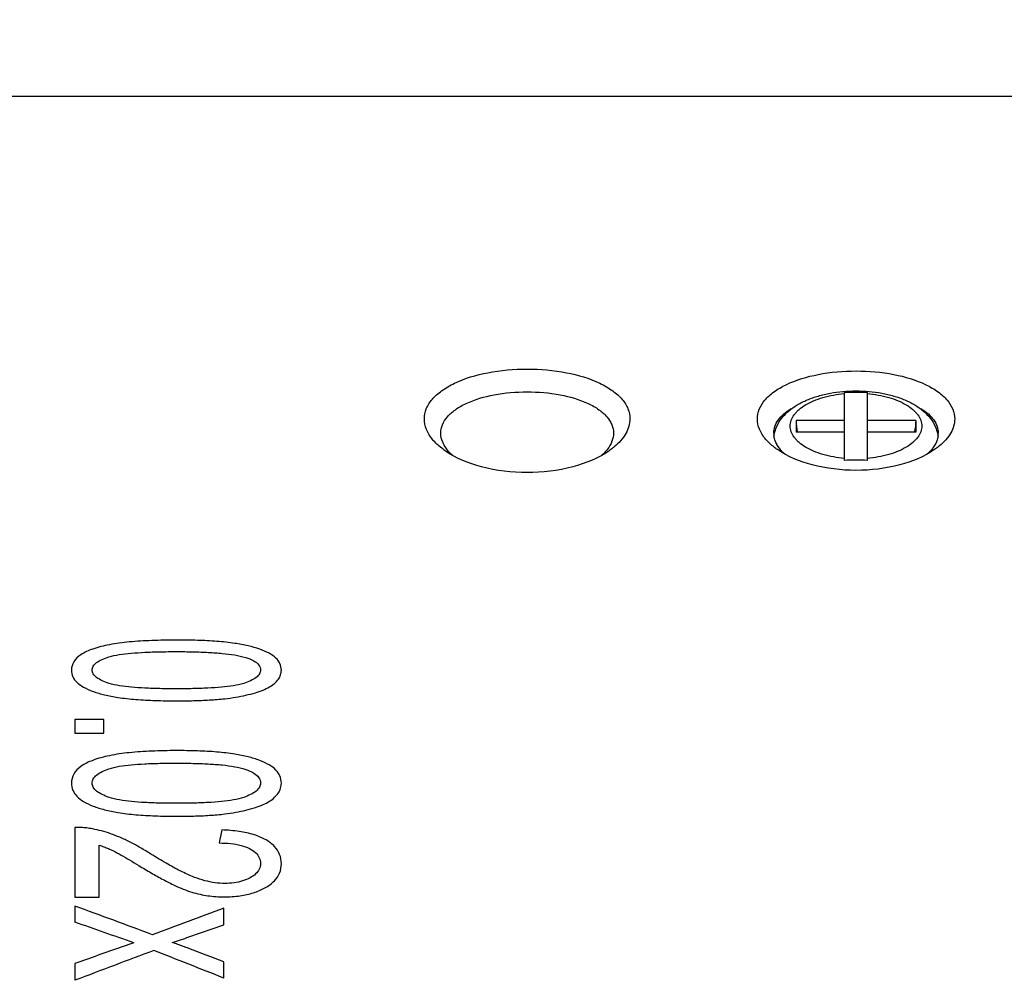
# Model space of a CAD drawing. Header units: millimetres. Extents: x 7 to 224, y -1107 to -1014.
# Tile 18 of 23: x 112 to 124, y -1046 to -1034. Entities that reach past the tile are written whole.
import ezdxf

# ---------------------------------------------------------------- set-up
doc = ezdxf.new("R2010")
doc.units = ezdxf.units.MM
doc.header["$LTSCALE"] = 16.335
doc.layers.get('0').update_dxf_attribs({"linetype": 'CONTINUOUS'})
doc.layers.add('标注', color=7, linetype='CONTINUOUS', lineweight=9)
doc.styles.add('HZ', font='gbenor.shx', dxfattribs={"width": 0.7, "height": 3.5, "bigfont": 'hztxt.shx'})
doc.dimstyles.get("Standard").update_dxf_attribs({"dimtxt": 3.5, "dimasz": 3.5, "dimexe": 1.5, "dimexo": 0.0625, "dimgap": 0.5, "dimtad": 1, "dimdsep": 46, "dimtxsty": 'HZ', "dimblk": 'OPEN30', "dimcen": 0.09, "dimadec": 0, "dimazin": 0, "dimtp": 0.01, "dimtm": 0.01, "dimtfac": 1, "dimtmove": 0, "dimatfit": 3, "dimldrblk": 'OPEN30', "dimfxl": 1, "dimtolj": 1, "dimarcsym": 0})

# ---------------------------------------------------------------- blocks, each defined once
blk = doc.blocks.new('_Open30')
at = {"color": 0, "linetype": 'ByBlock', "lineweight": -2}
for p, q in [((-1, 0.2679), (0, 0)), ((0, 0), (-1, -0.2679)), ((0, 0), (-1, 0))]:
    blk.add_line(p, q, dxfattribs=at)
blk = doc.blocks.new('*D32')
at = {"layer": '标注', "color": 0, "lineweight": -2}
for p, q in [((56.543, -1031.856), (56.543, -1017.107)), ((189.281, -1034.457), (189.281, -1017.107)), ((60.043, -1018.607), (185.781, -1018.607))]:
    blk.add_line(p, q, dxfattribs=at)
at = {"layer": '标注', "color": 0, "lineweight": -2, "xscale": 3.5, "yscale": 3.5, "zscale": 3.5, "rotation": 180}
blk.add_blockref('_Open30', (56.543, -1018.607), dxfattribs=at)
at = {"layer": '标注', "color": 0, "lineweight": -2, "xscale": 3.5, "yscale": 3.5, "zscale": 3.5}
blk.add_blockref('_Open30', (189.281, -1018.607), dxfattribs=at)
at = {"layer": '标注', "color": 0, "insert": (122.912, -1016.284), "char_height": 3.5, "attachment_point": 5, "style": 'HZ'}
blk.add_mtext('\\A1;132.52(MIN)—153.22(MAX)', dxfattribs=at)

msp = doc.modelspace()

# ---------------------------------------------------------------- linework, layer by layer
at = {"color": 7, "linetype": 'Continuous'}
for p, q in [((110.983, -1034.819), (123.883, -1034.819)), ((121.641, -1039.249), (121.641, -1038.42)), ((121.918, -1038.42), (121.918, -1039.249)), ((121.053, -1038.765), (121.053, -1038.906)), ((121.641, -1038.765), (121.053, -1038.765)), ((122.512, -1038.765), (121.918, -1038.765)), ((122.512, -1038.765), (122.512, -1038.906)), ((121.641, -1038.906), (121.053, -1038.906)), ((122.512, -1038.906), (121.918, -1038.906)), ((112.283, -1042.399), (112.283, -1042.564)), ((112.632, -1042.399), (112.283, -1042.399)), ((112.632, -1042.564), (112.632, -1042.399)), ((112.283, -1042.564), (112.632, -1042.564)), ((112.283, -1043.712), (112.283, -1044.558)), ((114.07, -1043.742), (114.037, -1043.901)), ((112.578, -1044.558), (112.578, -1043.928)), ((112.283, -1044.558), (112.578, -1044.558)), ((112.283, -1044.668), (112.283, -1044.863)), ((114.094, -1044.896), (114.094, -1044.694)), ((113.669, -1045.043), (114.094, -1044.896)), ((112.997, -1045.115), (112.845, -1045.168)), ((112.283, -1045.367), (112.283, -1045.571)), ((114.094, -1045.545), (114.094, -1045.347))]:
    msp.add_line(p, q, dxfattribs=at)
for centre, radius, start, end in [((121.605, -1038.765), 0.552, 180.029, 194.8996), ((121.961, -1038.765), 0.552, 345.1007, 359.9708), ((121.033, -1038.917), 0.251, 180.0163, 185.3792), ((122.531, -1038.917), 0.251, 354.5749, 359.9836), ((35.333, -1253.784), 222.825, 69.53953, 69.79766), ((191.287, -1253.947), 223.037, 110.24908, 110.48741), ((30.548, -1277.509), 246.586, 70.46629, 70.64236), ((111.302, -1038.227), 7.216, 287.4546, 289.152), ((197.465, -1285.098), 254.415, 109.42693, 109.56138), ((194.548, -1261.56), 231.125, 110.59664, 110.85066), ((34.357, -1246.2), 215.918, 68.32818, 68.57144), ((33.911, -1254.539), 224.032, 69.02818, 69.14537)]:
    msp.add_arc(centre, radius, start, end, dxfattribs=at)
for points, knots in [([(116.533, -1038.744), (116.533, -1038.703), (116.55, -1038.616), (116.627, -1038.498), (116.746, -1038.393), (116.967, -1038.267), (117.319, -1038.165), (117.783, -1038.124), (118.246, -1038.165), (118.598, -1038.267), (118.82, -1038.393), (118.939, -1038.498), (119.015, -1038.616), (119.033, -1038.703), (119.033, -1038.744)], [0, 0, 0, 0, 0.123705, 0.258988, 0.414747, 0.594403, 1.019886, 1.501742, 1.983608, 2.409091, 2.588813, 2.744506, 2.879781, 3.003504, 3.003504, 3.003504, 3.003504]), ([(120.583, -1038.744), (120.583, -1038.705), (120.6, -1038.621), (120.673, -1038.508), (120.787, -1038.407), (121, -1038.286), (121.338, -1038.187), (121.783, -1038.148), (122.228, -1038.187), (122.566, -1038.286), (122.778, -1038.407), (122.892, -1038.508), (122.965, -1038.621), (122.983, -1038.705), (122.983, -1038.744)], [0, 0, 0, 0, 0.118789, 0.248746, 0.398369, 0.570929, 0.979489, 1.442079, 1.90468, 2.313242, 2.48587, 2.635427, 2.765369, 2.884178, 2.884178, 2.884178, 2.884178]), ([(116.733, -1038.917), (116.733, -1038.883), (116.748, -1038.81), (116.812, -1038.712), (116.912, -1038.625), (117.099, -1038.521), (117.394, -1038.437), (117.783, -1038.404), (118.171, -1038.437), (118.466, -1038.521), (118.653, -1038.625), (118.753, -1038.712), (118.817, -1038.81), (118.833, -1038.883), (118.833, -1038.917)], [0, 0, 0, 0, 0.103328, 0.216533, 0.346958, 0.497531, 0.854133, 1.25763, 1.661127, 2.017721, 2.168342, 2.29871, 2.411865, 2.515284, 2.515284, 2.515284, 2.515284]), ([(120.817, -1038.839), (120.833, -1038.803), (120.876, -1038.733), (120.963, -1038.644), (121.069, -1038.57), (121.191, -1038.51), (121.326, -1038.463), (121.472, -1038.429), (121.625, -1038.409), (121.73, -1038.404), (121.783, -1038.404)], [0, 0, 0, 0, 0.119993, 0.242506, 0.370279, 0.50534, 0.64832, 0.798479, 0.953999, 1.112383, 1.112383, 1.112383, 1.112383]), ([(121.641, -1039.225), (121.596, -1039.221), (121.509, -1039.209), (121.383, -1039.18), (121.27, -1039.14), (121.171, -1039.092), (121.102, -1039.043), (121.057, -1039.001), (121.023, -1038.959), (120.997, -1038.914), (120.985, -1038.866), (120.982, -1038.831), (120.985, -1038.796), (120.997, -1038.748), (121.023, -1038.703), (121.057, -1038.661), (121.102, -1038.618), (121.171, -1038.57), (121.27, -1038.521), (121.383, -1038.482), (121.509, -1038.453), (121.596, -1038.441), (121.641, -1038.437)], [0, 0, 0, 0, 0.135554, 0.264957, 0.385627, 0.495539, 0.593534, 0.638093, 0.679847, 0.756075, 0.791774, 0.826697, 0.86162, 0.897319, 0.973547, 1.015301, 1.05986, 1.157855, 1.267767, 1.388437, 1.51784, 1.653394, 1.653394, 1.653394, 1.653394]), ([(121.641, -1038.42), (121.665, -1038.419), (121.712, -1038.418), (121.759, -1038.418), (121.783, -1038.418)], [0, 0, 0, 0, 0.0705934, 0.1411917, 0.1411917, 0.1411917, 0.1411917]), ([(121.783, -1038.404), (121.835, -1038.404), (121.94, -1038.409), (122.094, -1038.429), (122.24, -1038.463), (122.375, -1038.51), (122.496, -1038.57), (122.602, -1038.644), (122.689, -1038.733), (122.732, -1038.803), (122.748, -1038.839)], [0, 0, 0, 0, 0.158395, 0.313925, 0.464093, 0.607079, 0.742145, 0.869922, 0.992437, 1.112433, 1.112433, 1.112433, 1.112433]), ([(121.918, -1038.437), (121.963, -1038.441), (122.051, -1038.452), (122.178, -1038.481), (122.293, -1038.52), (122.392, -1038.569), (122.462, -1038.617), (122.507, -1038.66), (122.542, -1038.702), (122.568, -1038.748), (122.58, -1038.795), (122.584, -1038.831), (122.58, -1038.866), (122.568, -1038.914), (122.542, -1038.96), (122.507, -1039.002), (122.462, -1039.044), (122.392, -1039.093), (122.293, -1039.142), (122.178, -1039.181), (122.051, -1039.21), (121.963, -1039.221), (121.918, -1039.225)], [0, 0, 0, 0, 0.136485, 0.266861, 0.388488, 0.499284, 0.598048, 0.642938, 0.684987, 0.7617, 0.797603, 0.832718, 0.867833, 0.903737, 0.980449, 1.022498, 1.067389, 1.166152, 1.276948, 1.398575, 1.528951, 1.665436, 1.665436, 1.665436, 1.665436]), ([(120.783, -1038.917), (120.783, -1038.89), (120.792, -1038.833), (120.835, -1038.753), (120.904, -1038.679), (120.961, -1038.638), (120.993, -1038.619)], [0, 0, 0, 0, 0.082496, 0.1706242, 0.2691851, 0.3806995, 0.3806995, 0.3806995, 0.3806995]), ([(122.573, -1038.619), (122.604, -1038.638), (122.662, -1038.679), (122.73, -1038.752), (122.773, -1038.833), (122.783, -1038.89), (122.783, -1038.917)], [0, 0, 0, 0, 0.1115096, 0.2099862, 0.2980937, 0.380677, 0.380677, 0.380677, 0.380677]), ([(116.633, -1038.996), (116.603, -1038.958), (116.552, -1038.88), (116.533, -1038.788), (116.533, -1038.744)], [0, 0, 0, 0, 0.1451983, 0.2749783, 0.2749783, 0.2749783, 0.2749783]), ([(119.033, -1038.744), (119.033, -1038.805), (118.991, -1038.94), (118.897, -1039.039), (118.841, -1039.086)], [0, 0, 0, 0, 0.1826197, 0.401566, 0.401566, 0.401566, 0.401566]), ([(120.686, -1038.994), (120.655, -1038.957), (120.603, -1038.879), (120.583, -1038.787), (120.583, -1038.744)], [0, 0, 0, 0, 0.1453142, 0.274454, 0.274454, 0.274454, 0.274454]), ([(122.983, -1038.744), (122.983, -1038.803), (122.943, -1038.932), (122.852, -1039.027), (122.798, -1039.072)], [0, 0, 0, 0, 0.1753138, 0.3854571, 0.3854571, 0.3854571, 0.3854571]), ([(116.773, -1039.064), (116.767, -1039.052), (116.744, -1039.006), (116.733, -1038.955), (116.733, -1038.917)], [0, 0, 0, 0, 0.040394, 0.1528088, 0.1528088, 0.1528088, 0.1528088]), ([(118.833, -1038.917), (118.833, -1038.951), (118.818, -1039.023), (118.782, -1039.084), (118.759, -1039.114)], [0, 0, 0, 0, 0.101035, 0.2128145, 0.2128145, 0.2128145, 0.2128145]), ([(120.788, -1038.941), (120.792, -1038.915), (120.801, -1038.88), (120.814, -1038.847), (120.817, -1038.839)], [0, 0, 0, 0, 0.0793491, 0.1058563, 0.1058563, 0.1058563, 0.1058563]), ([(122.748, -1038.839), (122.751, -1038.848), (122.764, -1038.88), (122.773, -1038.915), (122.778, -1038.941)], [0, 0, 0, 0, 0.0265553, 0.1060515, 0.1060515, 0.1060515, 0.1060515]), ([(116.789, -1039.135), (116.774, -1039.124), (116.717, -1039.083), (116.666, -1039.035), (116.633, -1038.996)], [0, 0, 0, 0, 0.055764, 0.2087745, 0.2087745, 0.2087745, 0.2087745]), ([(120.828, -1039.118), (120.814, -1039.108), (120.763, -1039.071), (120.716, -1039.029), (120.686, -1038.994)], [0, 0, 0, 0, 0.0500865, 0.188326, 0.188326, 0.188326, 0.188326]), ([(120.821, -1039.057), (120.819, -1039.052), (120.809, -1039.033), (120.8, -1039.013), (120.796, -1038.998)], [0, 0, 0, 0, 0.01648259, 0.06415098, 0.06415098, 0.06415098, 0.06415098]), ([(122.77, -1038.998), (122.767, -1039.007), (122.754, -1039.042), (122.735, -1039.074), (122.718, -1039.097)], [0, 0, 0, 0, 0.026542, 0.1110398, 0.1110398, 0.1110398, 0.1110398]), ([(116.874, -1039.186), (116.863, -1039.177), (116.825, -1039.14), (116.792, -1039.098), (116.773, -1039.064)], [0, 0, 0, 0, 0.042424, 0.1585356, 0.1585356, 0.1585356, 0.1585356]), ([(118.776, -1039.135), (118.644, -1039.225), (118.315, -1039.356), (117.782, -1039.419), (117.249, -1039.356), (116.92, -1039.225), (116.789, -1039.135)], [0, 0, 0, 0, 0.47893, 1.038248, 1.597501, 2.076335, 2.076335, 2.076335, 2.076335]), ([(118.759, -1039.114), (118.754, -1039.12), (118.733, -1039.146), (118.71, -1039.169), (118.692, -1039.186)], [0, 0, 0, 0, 0.02356359, 0.09817997, 0.09817997, 0.09817997, 0.09817997]), ([(118.841, -1039.086), (118.836, -1039.09), (118.814, -1039.107), (118.793, -1039.123), (118.776, -1039.135)], [0, 0, 0, 0, 0.01984876, 0.0812869, 0.0812869, 0.0812869, 0.0812869]), ([(120.914, -1039.171), (120.905, -1039.162), (120.869, -1039.128), (120.839, -1039.088), (120.821, -1039.057)], [0, 0, 0, 0, 0.0393009, 0.1471042, 0.1471042, 0.1471042, 0.1471042]), ([(122.737, -1039.118), (122.611, -1039.205), (122.295, -1039.331), (121.782, -1039.391), (121.27, -1039.331), (120.954, -1039.205), (120.828, -1039.118)], [0, 0, 0, 0, 0.460076, 0.997775, 1.535399, 1.995361, 1.995361, 1.995361, 1.995361]), ([(122.718, -1039.097), (122.714, -1039.103), (122.693, -1039.129), (122.67, -1039.153), (122.651, -1039.17)], [0, 0, 0, 0, 0.02389414, 0.09985899, 0.09985899, 0.09985899, 0.09985899]), ([(122.798, -1039.072), (122.793, -1039.076), (122.773, -1039.092), (122.753, -1039.107), (122.737, -1039.118)], [0, 0, 0, 0, 0.01872157, 0.07664326, 0.07664326, 0.07664326, 0.07664326]), ([(113.516, -1041.434), (113.416, -1041.434), (113.225, -1041.438), (112.953, -1041.453), (112.712, -1041.484), (112.565, -1041.521), (112.499, -1041.543)], [0, 0, 0, 0, 0.29908, 0.572183, 0.816993, 1.026506, 1.026506, 1.026506, 1.026506]), ([(114.228, -1041.474), (114.155, -1041.463), (114.004, -1041.447), (113.766, -1041.436), (113.601, -1041.433), (113.516, -1041.434)], [0, 0, 0, 0, 0.2208403, 0.4573952, 0.7144852, 0.7144852, 0.7144852, 0.7144852]), ([(112.499, -1041.543), (112.448, -1041.561), (112.362, -1041.599), (112.262, -1041.686), (112.24, -1041.764), (112.24, -1041.799)], [0, 0, 0, 0, 0.1597009, 0.2805086, 0.3863045, 0.3863045, 0.3863045, 0.3863045]), ([(114.646, -1041.595), (114.608, -1041.575), (114.525, -1041.539), (114.384, -1041.501), (114.283, -1041.482), (114.228, -1041.474)], [0, 0, 0, 0, 0.1266038, 0.271829, 0.4363253, 0.4363253, 0.4363253, 0.4363253]), ([(112.492, -1041.799), (112.492, -1041.783), (112.503, -1041.746), (112.548, -1041.702), (112.615, -1041.667), (112.667, -1041.647), (112.695, -1041.638)], [0, 0, 0, 0, 0.048694, 0.1083624, 0.1850777, 0.2741441, 0.2741441, 0.2741441, 0.2741441]), ([(112.695, -1041.638), (112.736, -1041.626), (112.827, -1041.607), (112.973, -1041.592), (113.137, -1041.581), (113.32, -1041.576), (113.448, -1041.574), (113.516, -1041.574)], [0, 0, 0, 0, 0.1280891, 0.2760776, 0.440041, 0.6228759, 0.8248162, 0.8248162, 0.8248162, 0.8248162]), ([(113.516, -1041.574), (113.583, -1041.574), (113.713, -1041.576), (113.899, -1041.582), (114.069, -1041.594), (114.221, -1041.611), (114.316, -1041.633), (114.359, -1041.645)], [0, 0, 0, 0, 0.2035539, 0.3896624, 0.5586868, 0.713051, 0.8490466, 0.8490466, 0.8490466, 0.8490466]), ([(114.359, -1041.645), (114.393, -1041.656), (114.451, -1041.678), (114.521, -1041.728), (114.539, -1041.777), (114.539, -1041.798)], [0, 0, 0, 0, 0.1062995, 0.18664, 0.2493563, 0.2493563, 0.2493563, 0.2493563]), ([(114.793, -1041.799), (114.792, -1041.772), (114.781, -1041.716), (114.725, -1041.645), (114.675, -1041.611), (114.646, -1041.595)], [0, 0, 0, 0, 0.082614, 0.1647314, 0.2637936, 0.2637936, 0.2637936, 0.2637936]), ([(112.24, -1041.799), (112.241, -1041.827), (112.251, -1041.883), (112.307, -1041.955), (112.358, -1041.99), (112.387, -1042.006)], [0, 0, 0, 0, 0.0835464, 0.1663398, 0.2657617, 0.2657617, 0.2657617, 0.2657617]), ([(112.697, -1041.961), (112.669, -1041.952), (112.617, -1041.931), (112.549, -1041.896), (112.504, -1041.852), (112.492, -1041.815), (112.492, -1041.799)], [0, 0, 0, 0, 0.0892636, 0.1667288, 0.2274794, 0.275587, 0.275587, 0.275587, 0.275587]), ([(114.539, -1041.798), (114.539, -1041.814), (114.528, -1041.85), (114.483, -1041.895), (114.416, -1041.931), (114.364, -1041.951), (114.336, -1041.961)], [0, 0, 0, 0, 0.0487339, 0.1086131, 0.1857971, 0.2755691, 0.2755691, 0.2755691, 0.2755691]), ([(114.711, -1041.96), (114.728, -1041.945), (114.758, -1041.914), (114.787, -1041.857), (114.793, -1041.818), (114.793, -1041.799)], [0, 0, 0, 0, 0.0697747, 0.1284185, 0.1860875, 0.1860875, 0.1860875, 0.1860875]), ([(112.387, -1042.006), (112.424, -1042.026), (112.508, -1042.063), (112.649, -1042.103), (112.75, -1042.122), (112.805, -1042.131)], [0, 0, 0, 0, 0.1274606, 0.2732404, 0.4381071, 0.4381071, 0.4381071, 0.4381071]), ([(113.516, -1042.027), (113.449, -1042.027), (113.321, -1042.025), (113.14, -1042.02), (112.975, -1042.009), (112.829, -1041.993), (112.738, -1041.973), (112.697, -1041.961)], [0, 0, 0, 0, 0.200453, 0.3820822, 0.5456153, 0.6940164, 0.8233968, 0.8233968, 0.8233968, 0.8233968]), ([(114.336, -1041.961), (114.295, -1041.973), (114.204, -1041.993), (114.059, -1042.009), (113.894, -1042.02), (113.711, -1042.025), (113.583, -1042.027), (113.516, -1042.027)], [0, 0, 0, 0, 0.1281151, 0.276096, 0.4400514, 0.6228907, 0.8248557, 0.8248557, 0.8248557, 0.8248557]), ([(114.477, -1042.075), (114.509, -1042.066), (114.567, -1042.045), (114.646, -1042.007), (114.691, -1041.976), (114.711, -1041.96)], [0, 0, 0, 0, 0.0989421, 0.1860905, 0.2620668, 0.2620668, 0.2620668, 0.2620668]), ([(112.805, -1042.131), (112.877, -1042.141), (113.029, -1042.159), (113.266, -1042.17), (113.43, -1042.173), (113.516, -1042.173)], [0, 0, 0, 0, 0.2206427, 0.456643, 0.7126828, 0.7126828, 0.7126828, 0.7126828]), ([(113.516, -1042.173), (113.585, -1042.173), (113.72, -1042.171), (113.917, -1042.164), (114.044, -1042.154), (114.106, -1042.147)], [0, 0, 0, 0, 0.2093735, 0.4052408, 0.5908882, 0.5908882, 0.5908882, 0.5908882]), ([(114.106, -1042.147), (114.15, -1042.142), (114.236, -1042.13), (114.36, -1042.106), (114.439, -1042.086), (114.477, -1042.075)], [0, 0, 0, 0, 0.134461, 0.2604472, 0.3786758, 0.3786758, 0.3786758, 0.3786758]), ([(113.516, -1042.778), (113.416, -1042.778), (113.225, -1042.782), (112.953, -1042.799), (112.712, -1042.833), (112.565, -1042.872), (112.499, -1042.897)], [0, 0, 0, 0, 0.29909, 0.572289, 0.817494, 1.028128, 1.028128, 1.028128, 1.028128]), ([(114.228, -1042.821), (114.156, -1042.81), (114.004, -1042.792), (113.766, -1042.78), (113.601, -1042.778), (113.516, -1042.778)], [0, 0, 0, 0, 0.2210651, 0.4576747, 0.7147695, 0.7147695, 0.7147695, 0.7147695]), ([(114.646, -1042.952), (114.609, -1042.931), (114.525, -1042.892), (114.384, -1042.85), (114.283, -1042.83), (114.228, -1042.821)], [0, 0, 0, 0, 0.1283081, 0.2744671, 0.4394457, 0.4394457, 0.4394457, 0.4394457]), ([(112.499, -1042.897), (112.448, -1042.916), (112.361, -1042.957), (112.261, -1043.053), (112.24, -1043.135), (112.24, -1043.173)], [0, 0, 0, 0, 0.1622117, 0.2879133, 0.4015498, 0.4015498, 0.4015498, 0.4015498]), ([(112.695, -1042.999), (112.736, -1042.986), (112.826, -1042.965), (112.972, -1042.949), (113.137, -1042.937), (113.32, -1042.932), (113.448, -1042.93), (113.516, -1042.93)], [0, 0, 0, 0, 0.1285982, 0.2767589, 0.4407831, 0.6236336, 0.825576, 0.825576, 0.825576, 0.825576]), ([(113.516, -1042.93), (113.583, -1042.93), (113.713, -1042.932), (113.899, -1042.938), (114.069, -1042.951), (114.221, -1042.97), (114.316, -1042.993), (114.359, -1043.007)], [0, 0, 0, 0, 0.2035566, 0.3896845, 0.5587847, 0.7133556, 0.8499233, 0.8499233, 0.8499233, 0.8499233]), ([(114.793, -1043.173), (114.792, -1043.143), (114.782, -1043.084), (114.726, -1043.007), (114.675, -1042.97), (114.646, -1042.952)], [0, 0, 0, 0, 0.0889057, 0.1753539, 0.2771795, 0.2771795, 0.2771795, 0.2771795]), ([(112.492, -1043.173), (112.492, -1043.155), (112.503, -1043.117), (112.547, -1043.068), (112.615, -1043.03), (112.667, -1043.009), (112.695, -1042.999)], [0, 0, 0, 0, 0.0523094, 0.1146159, 0.1928823, 0.2829024, 0.2829024, 0.2829024, 0.2829024]), ([(114.359, -1043.007), (114.393, -1043.018), (114.452, -1043.043), (114.522, -1043.098), (114.539, -1043.149), (114.539, -1043.171)], [0, 0, 0, 0, 0.1076155, 0.1906763, 0.2579047, 0.2579047, 0.2579047, 0.2579047]), ([(112.24, -1043.173), (112.241, -1043.203), (112.251, -1043.263), (112.306, -1043.341), (112.357, -1043.379), (112.387, -1043.396)], [0, 0, 0, 0, 0.089864, 0.1769673, 0.2791131, 0.2791131, 0.2791131, 0.2791131]), ([(112.697, -1043.347), (112.669, -1043.337), (112.617, -1043.315), (112.548, -1043.277), (112.503, -1043.229), (112.492, -1043.19), (112.492, -1043.173)], [0, 0, 0, 0, 0.0902113, 0.1692102, 0.2325774, 0.2842294, 0.2842294, 0.2842294, 0.2842294]), ([(114.539, -1043.171), (114.539, -1043.189), (114.528, -1043.227), (114.484, -1043.276), (114.416, -1043.315), (114.364, -1043.337), (114.336, -1043.347)], [0, 0, 0, 0, 0.0523367, 0.1148515, 0.1936074, 0.2843466, 0.2843466, 0.2843466, 0.2843466]), ([(114.711, -1043.346), (114.728, -1043.33), (114.759, -1043.296), (114.787, -1043.235), (114.793, -1043.194), (114.793, -1043.173)], [0, 0, 0, 0, 0.0727735, 0.1351386, 0.1972668, 0.1972668, 0.1972668, 0.1972668]), ([(113.516, -1043.419), (113.449, -1043.419), (113.321, -1043.417), (113.14, -1043.411), (112.975, -1043.399), (112.829, -1043.382), (112.738, -1043.36), (112.697, -1043.347)], [0, 0, 0, 0, 0.2004553, 0.3821007, 0.5456965, 0.6942737, 0.8241706, 0.8241706, 0.8241706, 0.8241706]), ([(114.336, -1043.347), (114.295, -1043.36), (114.205, -1043.382), (114.059, -1043.399), (113.894, -1043.411), (113.711, -1043.417), (113.583, -1043.419), (113.516, -1043.419)], [0, 0, 0, 0, 0.1286342, 0.2767931, 0.4408122, 0.6236678, 0.8256352, 0.8256352, 0.8256352, 0.8256352]), ([(114.477, -1043.47), (114.509, -1043.46), (114.568, -1043.438), (114.647, -1043.397), (114.692, -1043.364), (114.711, -1043.346)], [0, 0, 0, 0, 0.0998069, 0.1883144, 0.2662977, 0.2662977, 0.2662977, 0.2662977]), ([(112.387, -1043.396), (112.424, -1043.418), (112.507, -1043.457), (112.648, -1043.5), (112.75, -1043.521), (112.805, -1043.53)], [0, 0, 0, 0, 0.1291507, 0.2758597, 0.441203, 0.441203, 0.441203, 0.441203]), ([(114.106, -1043.548), (114.15, -1043.542), (114.236, -1043.529), (114.36, -1043.504), (114.439, -1043.482), (114.477, -1043.47)], [0, 0, 0, 0, 0.1346687, 0.2610122, 0.3798241, 0.3798241, 0.3798241, 0.3798241]), ([(112.805, -1043.53), (112.877, -1043.542), (113.029, -1043.56), (113.266, -1043.573), (113.43, -1043.576), (113.516, -1043.576)], [0, 0, 0, 0, 0.2208676, 0.4569254, 0.7129705, 0.7129705, 0.7129705, 0.7129705]), ([(113.516, -1043.576), (113.585, -1043.576), (113.72, -1043.574), (113.917, -1043.567), (114.044, -1043.555), (114.106, -1043.548)], [0, 0, 0, 0, 0.2093755, 0.4052681, 0.5910223, 0.5910223, 0.5910223, 0.5910223]), ([(112.496, -1043.73), (112.473, -1043.725), (112.426, -1043.718), (112.355, -1043.712), (112.307, -1043.712), (112.283, -1043.712)], [0, 0, 0, 0, 0.0710479, 0.1422493, 0.2147424, 0.2147424, 0.2147424, 0.2147424]), ([(112.828, -1043.832), (112.792, -1043.816), (112.718, -1043.788), (112.607, -1043.754), (112.533, -1043.737), (112.496, -1043.73)], [0, 0, 0, 0, 0.1196631, 0.2356439, 0.3479494, 0.3479494, 0.3479494, 0.3479494]), ([(114.607, -1043.864), (114.562, -1043.838), (114.455, -1043.794), (114.273, -1043.756), (114.141, -1043.745), (114.07, -1043.742)], [0, 0, 0, 0, 0.1581573, 0.3428952, 0.5558275, 0.5558275, 0.5558275, 0.5558275]), ([(112.578, -1043.928), (112.597, -1043.934), (112.635, -1043.947), (112.69, -1043.969), (112.726, -1043.985), (112.743, -1043.993)], [0, 0, 0, 0, 0.0606391, 0.1197526, 0.1784843, 0.1784843, 0.1784843, 0.1784843]), ([(113.207, -1044.036), (113.165, -1044.01), (113.082, -1043.96), (112.956, -1043.89), (112.871, -1043.85), (112.828, -1043.832)], [0, 0, 0, 0, 0.1491073, 0.2916488, 0.4305944, 0.4305944, 0.4305944, 0.4305944]), ([(114.037, -1043.901), (114.085, -1043.901), (114.174, -1043.905), (114.298, -1043.926), (114.373, -1043.953), (114.406, -1043.969)], [0, 0, 0, 0, 0.1417683, 0.2673857, 0.377527, 0.377527, 0.377527, 0.377527]), ([(114.793, -1044.154), (114.792, -1044.115), (114.78, -1044.038), (114.712, -1043.935), (114.645, -1043.887), (114.607, -1043.864)], [0, 0, 0, 0, 0.1164827, 0.2281201, 0.3597158, 0.3597158, 0.3597158, 0.3597158]), ([(112.743, -1043.993), (112.777, -1044.011), (112.846, -1044.048), (112.95, -1044.109), (113.022, -1044.152), (113.059, -1044.175)], [0, 0, 0, 0, 0.1134289, 0.233874, 0.3637124, 0.3637124, 0.3637124, 0.3637124]), ([(113.736, -1044.319), (113.677, -1044.295), (113.56, -1044.242), (113.385, -1044.145), (113.268, -1044.074), (113.207, -1044.036)], [0, 0, 0, 0, 0.1881937, 0.3854488, 0.5999958, 0.5999958, 0.5999958, 0.5999958]), ([(114.406, -1043.969), (114.433, -1043.983), (114.48, -1044.013), (114.529, -1044.077), (114.539, -1044.126), (114.539, -1044.15)], [0, 0, 0, 0, 0.0909876, 0.1643194, 0.23627, 0.23627, 0.23627, 0.23627]), ([(113.059, -1044.175), (113.109, -1044.205), (113.207, -1044.263), (113.352, -1044.346), (113.45, -1044.395), (113.498, -1044.418)], [0, 0, 0, 0, 0.1755536, 0.3417291, 0.5027373, 0.5027373, 0.5027373, 0.5027373]), ([(114.539, -1044.15), (114.538, -1044.174), (114.529, -1044.223), (114.48, -1044.283), (114.437, -1044.312), (114.413, -1044.325)], [0, 0, 0, 0, 0.0723534, 0.1429873, 0.2258479, 0.2258479, 0.2258479, 0.2258479]), ([(114.593, -1044.447), (114.635, -1044.424), (114.707, -1044.375), (114.779, -1044.27), (114.793, -1044.192), (114.793, -1044.154)], [0, 0, 0, 0, 0.1429265, 0.2578072, 0.3724264, 0.3724264, 0.3724264, 0.3724264]), ([(113.498, -1044.418), (113.532, -1044.434), (113.599, -1044.463), (113.701, -1044.499), (113.77, -1044.517), (113.804, -1044.525)], [0, 0, 0, 0, 0.1117739, 0.2196114, 0.323996, 0.323996, 0.323996, 0.323996]), ([(114.106, -1044.393), (114.066, -1044.393), (113.984, -1044.387), (113.86, -1044.361), (113.777, -1044.334), (113.736, -1044.319)], [0, 0, 0, 0, 0.1184617, 0.2448032, 0.3792223, 0.3792223, 0.3792223, 0.3792223]), ([(114.413, -1044.325), (114.384, -1044.34), (114.32, -1044.366), (114.217, -1044.388), (114.143, -1044.393), (114.106, -1044.393)], [0, 0, 0, 0, 0.0982427, 0.2035121, 0.3172222, 0.3172222, 0.3172222, 0.3172222]), ([(113.804, -1044.525), (113.836, -1044.532), (113.9, -1044.543), (113.999, -1044.554), (114.065, -1044.556), (114.099, -1044.556)], [0, 0, 0, 0, 0.0980377, 0.1965618, 0.2973823, 0.2973823, 0.2973823, 0.2973823]), ([(114.099, -1044.556), (114.163, -1044.556), (114.283, -1044.549), (114.45, -1044.512), (114.55, -1044.472), (114.593, -1044.447)], [0, 0, 0, 0, 0.1915786, 0.3616588, 0.5111255, 0.5111255, 0.5111255, 0.5111255]), ([(113.666, -1045.184), (113.644, -1045.175), (113.6, -1045.158), (113.534, -1045.134), (113.489, -1045.118), (113.466, -1045.11)], [0, 0, 0, 0, 0.0693534, 0.140123, 0.2127041, 0.2127041, 0.2127041, 0.2127041])]:
    msp.add_open_spline(points, degree=3, knots=knots, dxfattribs=at)
for points in [[(121.783, -1038.418), (121.828, -1038.418), (121.873, -1038.419), (121.918, -1038.42)], [(120.796, -1038.998), (120.79, -1038.98), (120.786, -1038.96), (120.784, -1038.941)], [(122.781, -1038.941), (122.78, -1038.961), (122.776, -1038.98), (122.77, -1038.998)], [(121.783, -1039.247), (121.736, -1039.247), (121.688, -1039.248), (121.641, -1039.249)], [(121.918, -1039.249), (121.873, -1039.248), (121.828, -1039.247), (121.783, -1039.247)]]:
    msp.add_open_spline(points, degree=3, dxfattribs=at)

# ---------------------------------------------------------------- dimensions: what is measured, and where the dimension line sits
at = {"layer": '标注'}
dim = msp.add_linear_dim(base=(189.281, -1018.607), p1=(56.543, -1031.919), p2=(189.281, -1034.519), text='132.52(MIN)—153.22(MAX)', dimstyle='STANDARD', dxfattribs=at)
dim.commit()
dim.dimension.update_dxf_attribs({"geometry": '*D32', "text_midpoint": (122.912, -1016.284)})

doc.saveas('drawing.dxf')
